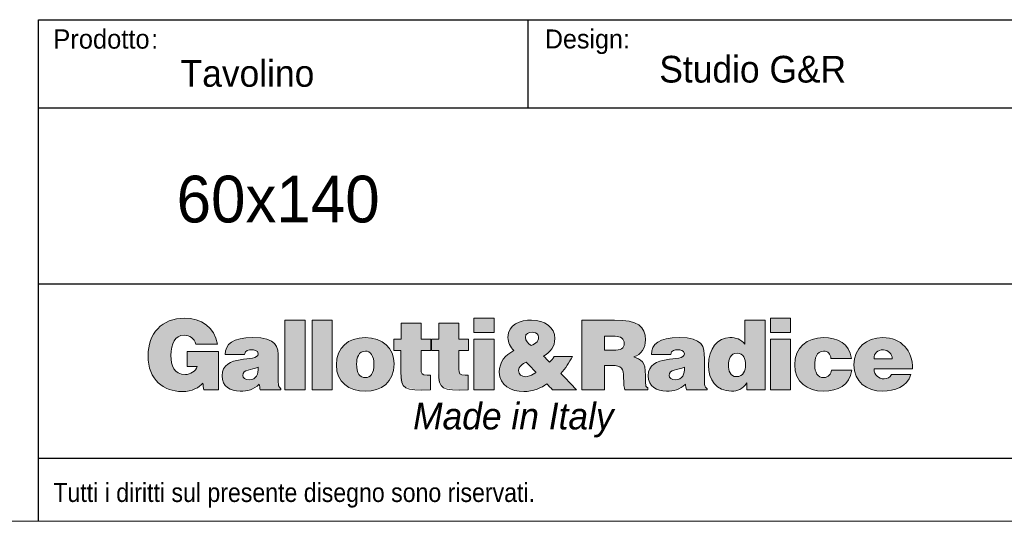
# Model space of a CAD drawing. Header units: millimetres. Extents: x 50 to 4150, y 50 to 2920.
# Tile 2 of 5: x 2263 to 3043, y 50 to 448. Entities that reach past the tile are written whole.
import ezdxf

# ---------------------------------------------------------------- set-up
doc = ezdxf.new("R2010")
doc.units = ezdxf.units.MM
doc.header["$LTSCALE"] = 10
doc.layers.add('ANNOTAZIONI', color=8, linetype='Continuous')
doc.styles.add('SLDTEXTSTYLE1', font='GOTHIC.TTF', dxfattribs={"width": 0.913})
doc.styles.add('SLDTEXTSTYLE2', font='ARIAL.TTF', dxfattribs={"width": 0.948})
doc.styles.add('SLDTEXTSTYLE3', font='ARIALI.TTF', dxfattribs={"width": 0.948})

# ---------------------------------------------------------------- blocks, each defined once
blk = doc.blocks.new('logo_punti di controllo')
at = {"layer": 'ANNOTAZIONI'}
h = blk.add_hatch(color=256, dxfattribs=at)
edge = h.paths.add_edge_path(flags=0)
edge.add_line((282.1, 30.6), (282.1, 106.9))
edge.add_line((282.1, 106.9), (220.2, 106.9))
edge.add_line((220.2, 106.9), (220.2, 77))
edge.add_line((220.2, 77), (240.1, 77))
edge.add_spline(control_points=[(240.1, 77), (237.8, 67.4), (226.1, 61.1), (216.9, 61.1), (194.1, 61.1), (188, 78.9), (188, 98.5), (188, 122.8), (196.4, 138.9), (214.3, 138.9), (225.9, 138.9), (234.2, 132.8), (237.4, 121.5)], knot_values=[31.661, 31.661, 31.661, 31.661, 32.661, 32.661, 32.661, 33.661, 33.661, 33.661, 34.661, 34.661, 34.661, 35.661, 35.661, 35.661, 35.661], weights=[1, 1, 1, 1, 1, 1, 1, 1, 1, 1, 1, 1, 1], degree=3, periodic=0)
edge.add_line((237.4, 121.5), (280.3, 121.5))
edge.add_spline(control_points=[(280.3, 121.5), (274.8, 155.4), (248.2, 172.6), (215, 172.6), (170.4, 172.6), (142.8, 142.3), (142.8, 98.3), (142.8, 50.2), (174.4, 27.4), (209.7, 27.4), (231.3, 27.4), (243.8, 35.4), (251.2, 44.2)], knot_values=[47.825, 47.825, 47.825, 47.825, 48.825, 48.825, 48.825, 49.825, 49.825, 49.825, 50.825, 50.825, 50.825, 51.825, 51.825, 51.825, 51.825], weights=[1, 1, 1, 1, 1, 1, 1, 1, 1, 1, 1, 1, 1], degree=3, periodic=0)
edge.add_line((251.2, 44.2), (253, 30.6))
edge.add_line((253, 30.6), (282.1, 30.6))
for points in [[(454, 31), (454, 169), (414.1, 169), (414.1, 31)], [(507.5, 31), (507.5, 169), (467.7, 169), (467.7, 31)], [(788.5, 172.6), (788.5, 144.3), (828.3, 144.3), (828.3, 172.6)], [(1376.1, 172.6), (1376.1, 144.3), (1415.9, 144.3), (1415.9, 172.6)], [(828.3, 31), (828.3, 131.4), (788.5, 131.4), (788.5, 31)], [(1415.9, 31), (1415.9, 131.4), (1376.1, 131.4), (1376.1, 31)]]:
    blk.add_hatch(color=256, dxfattribs=at).paths.add_polyline_path(points, flags=0)
h = blk.add_hatch(color=256, dxfattribs=at)
edge = h.paths.add_edge_path(flags=0)
edge.add_line((702.4, 31), (702.4, 59.6))
edge.add_spline(control_points=[(702.4, 59.6), (700.3, 59.6), (698.2, 59.6), (696.1, 59.6), (685, 59.6), (683.6, 62.8), (683.6, 72), (683.6, 84.2), (683.6, 96.3), (683.6, 108.4)], knot_values=[0, 0, 0, 0, 1.792, 1.792, 1.792, 2.792, 2.792, 2.792, 13.111, 13.111, 13.111, 13.111], weights=[1, 1, 1, 1, 1, 1, 1, 1, 1, 1], degree=3, periodic=0)
edge.add_line((683.6, 108.4), (702.8, 108.4))
edge.add_line((702.8, 108.4), (702.8, 131.4))
edge.add_line((702.8, 131.4), (683.6, 131.4))
edge.add_line((683.6, 131.4), (683.6, 162.6))
edge.add_line((683.6, 162.6), (644.3, 162.6))
edge.add_line((644.3, 162.6), (644.3, 131.4))
edge.add_line((644.3, 131.4), (629.6, 131.4))
edge.add_line((629.6, 131.4), (629.6, 108.4))
edge.add_line((629.6, 108.4), (643.8, 108.4))
edge.add_spline(control_points=[(643.8, 108.4), (643.8, 94.4), (643.8, 80.5), (643.8, 66.5), (643.8, 31.8), (650.1, 28.2), (702.4, 31)], knot_values=[74.044, 74.044, 74.044, 74.044, 85.937, 85.937, 85.937, 86.937, 86.937, 86.937, 86.937], weights=[1, 1, 1, 1, 1, 1, 1], degree=3, periodic=0)
h = blk.add_hatch(color=256, dxfattribs=at)
edge = h.paths.add_edge_path(flags=0)
edge.add_line((777.2, 31), (777.2, 59.6))
edge.add_spline(control_points=[(777.2, 59.6), (775.1, 59.6), (773, 59.6), (770.9, 59.6), (759.8, 59.6), (758.5, 62.8), (758.5, 72), (758.5, 84.2), (758.5, 96.3), (758.5, 108.4)], knot_values=[0, 0, 0, 0, 1.792, 1.792, 1.792, 2.792, 2.792, 2.792, 13.111, 13.111, 13.111, 13.111], weights=[1, 1, 1, 1, 1, 1, 1, 1, 1, 1], degree=3, periodic=0)
edge.add_line((758.5, 108.4), (777.6, 108.4))
edge.add_line((777.6, 108.4), (777.6, 131.4))
edge.add_line((777.6, 131.4), (758.5, 131.4))
edge.add_line((758.5, 131.4), (758.5, 162.6))
edge.add_line((758.5, 162.6), (719.2, 162.6))
edge.add_line((719.2, 162.6), (719.2, 131.4))
edge.add_line((719.2, 131.4), (704.4, 131.4))
edge.add_line((704.4, 131.4), (704.4, 108.4))
edge.add_line((704.4, 108.4), (718.6, 108.4))
edge.add_spline(control_points=[(718.6, 108.4), (718.6, 94.4), (718.6, 80.5), (718.6, 66.5), (718.6, 31.8), (724.9, 28.2), (777.2, 31)], knot_values=[74.041, 74.041, 74.041, 74.041, 85.934, 85.934, 85.934, 86.934, 86.934, 86.934, 86.934], weights=[1, 1, 1, 1, 1, 1, 1], degree=3, periodic=0)
h = blk.add_hatch(color=256, dxfattribs=at)
edge = h.paths.add_edge_path(flags=0)
edge.add_line((933, 42.7), (943.9, 31))
edge.add_line((943.9, 31), (991.8, 31))
edge.add_line((991.8, 31), (960.4, 63.4))
edge.add_spline(control_points=[(960.4, 63.4), (969.8, 73.4), (977.2, 84.9), (983.6, 96.9)], knot_values=[26.367462, 26.367462, 26.367462, 26.367462, 27.367462, 27.367462, 27.367462, 27.367462], weights=[1, 1, 1, 1], degree=3, periodic=0)
edge.add_line((983.6, 96.9), (947.2, 96.9))
edge.add_spline(control_points=[(947.2, 96.9), (944.9, 92.5), (942, 88.7), (938.2, 85.4)], knot_values=[37.686462, 37.686462, 37.686462, 37.686462, 38.686462, 38.686462, 38.686462, 38.686462], weights=[1, 1, 1, 1], degree=3, periodic=0)
edge.add_line((938.2, 85.4), (926.3, 97.7))
edge.add_spline(control_points=[(926.3, 97.7), (940.3, 105.4), (948.7, 116.1), (948.7, 132.6), (948.7, 154.8), (928.2, 169), (902.7, 169), (880.9, 169), (855.8, 160.3), (855.8, 134.5), (855.8, 123.8), (860.6, 116.1), (867.7, 108.6)], knot_values=[43.525807, 43.525807, 43.525807, 43.525807, 44.525807, 44.525807, 44.525807, 45.525807, 45.525807, 45.525807, 46.525807, 46.525807, 46.525807, 47.525807, 47.525807, 47.525807, 47.525807], weights=[1, 1, 1, 1, 1, 1, 1, 1, 1, 1, 1, 1, 1], degree=3, periodic=0)
edge.add_spline(control_points=[(867.7, 108.6), (850.2, 99.8), (838.7, 86), (838.7, 65.7), (838.7, 39.1), (862.1, 27.4), (887.4, 27.4), (905.4, 27.4), (923.8, 34.9), (933, 42.7)], knot_values=[47.525807, 47.525807, 47.525807, 47.525807, 48.525807, 48.525807, 48.525807, 49.525807, 49.525807, 49.525807, 50.525807, 50.525807, 50.525807, 50.525807], weights=[1, 1, 1, 1, 1, 1, 1, 1, 1, 1], degree=3, periodic=0)
edge = h.paths.add_edge_path(flags=0)
edge.add_line((892, 85.8), (909.8, 67))
edge.add_spline(control_points=[(909.8, 67), (912.3, 64.4), (911.3, 64.9), (905.8, 61.7)], knot_values=[0, 0, 0, 0, 1, 1, 1, 1], weights=[1, 1, 1, 1], degree=3, periodic=0)
edge.add_spline(control_points=[(905.8, 61.7), (902, 59.4), (894.9, 56.7), (890.5, 56.7), (882.6, 56.7), (877, 61.1), (877, 69.3), (877, 77.2), (884.5, 82), (892, 85.8)], knot_values=[1, 1, 1, 1, 2, 2, 2, 3, 3, 3, 4, 4, 4, 4], weights=[1, 1, 1, 1, 1, 1, 1, 1, 1, 1], degree=3, periodic=0)
edge = h.paths.add_edge_path(flags=0)
edge.add_spline(control_points=[(902, 118.6), (895.4, 123), (890.3, 127.8), (890.3, 134.7), (890.3, 142.3), (897, 145), (903.7, 145)], knot_values=[2, 2, 2, 2, 3, 3, 3, 4, 4, 4, 4], weights=[1, 1, 1, 1, 1, 1, 1], degree=3, periodic=0)
edge.add_spline(control_points=[(903.7, 145), (908.1, 145), (913.6, 143.1), (915.6, 138.9)], knot_values=[0, 0, 0, 0, 1, 1, 1, 1], weights=[1, 1, 1, 1], degree=3, periodic=0)
edge.add_spline(control_points=[(915.6, 138.9), (919, 127.6), (911, 122.8), (902, 118.6)], knot_values=[1, 1, 1, 1, 2, 2, 2, 2], weights=[1, 1, 1, 1], degree=3, periodic=0)
h = blk.add_hatch(color=256, dxfattribs=at)
edge = h.paths.add_edge_path(flags=0)
edge.add_line((1047.1, 79.1), (1060.9, 79.1))
edge.add_spline(control_points=[(1060.9, 79.1), (1082, 79.1), (1085, 73.2), (1085, 55.2), (1085, 42.9), (1086.2, 34.1), (1087.3, 31)], knot_values=[0, 0, 0, 0, 1, 1, 1, 2, 2, 2, 2], weights=[1, 1, 1, 1, 1, 1, 1], degree=3, periodic=0)
edge.add_line((1087.3, 31), (1133.1, 31))
edge.add_line((1133.1, 31), (1133.1, 35.2))
edge.add_spline(control_points=[(1133.1, 35.2), (1127.8, 35.2), (1128.3, 41.4), (1128.3, 59.4), (1128.3, 87.2), (1119.5, 90.6), (1105, 96)], knot_values=[16.174, 16.174, 16.174, 16.174, 17.174, 17.174, 17.174, 18.174, 18.174, 18.174, 18.174], weights=[1, 1, 1, 1, 1, 1, 1], degree=3, periodic=0)
edge.add_spline(control_points=[(1105, 96), (1121.1, 100.4), (1128.2, 113.8), (1128.2, 129.7), (1128.2, 156.5), (1113, 169), (1067, 169), (1045.3, 169), (1023.6, 169), (1001.9, 169)], knot_values=[18.174, 18.174, 18.174, 18.174, 19.174, 19.174, 19.174, 20.174, 20.174, 20.174, 38.639, 38.639, 38.639, 38.639], weights=[1, 1, 1, 1, 1, 1, 1, 1, 1, 1], degree=3, periodic=0)
edge.add_line((1001.9, 169), (1001.9, 31))
edge.add_line((1001.9, 31), (1047.1, 31))
edge.add_line((1047.1, 31), (1047.1, 79.1))
edge = h.paths.add_edge_path(flags=0)
edge.add_line((1047.1, 109.4), (1047.1, 136.8))
edge.add_spline(control_points=[(1047.1, 136.8), (1054.1, 136.8), (1061.2, 136.8), (1068.2, 136.8), (1078.7, 136.8), (1086.4, 132.2), (1086.4, 122.4), (1086.4, 112.8), (1078.9, 109.4), (1064.9, 109.4), (1059, 109.4), (1053, 109.4), (1047.1, 109.4)], knot_values=[0, 0, 0, 0, 5.974, 5.974, 5.974, 6.974, 6.974, 6.974, 7.974, 7.974, 7.974, 13.024, 13.024, 13.024, 13.024], weights=[1, 1, 1, 1, 1, 1, 1, 1, 1, 1, 1, 1, 1], degree=3, periodic=0)
h = blk.add_hatch(color=256, dxfattribs=at)
edge = h.paths.add_edge_path(flags=0)
edge.add_line((1329.4, 31), (1365.2, 31))
edge.add_line((1365.2, 31), (1365.2, 169))
edge.add_line((1365.2, 169), (1325.4, 169))
edge.add_line((1325.4, 169), (1325.4, 121.3))
edge.add_spline(control_points=[(1325.4, 121.3), (1316.9, 131.2), (1308.1, 134.3), (1295.5, 134.3), (1271.5, 134.3), (1253, 112.6), (1253, 79.3), (1253, 51), (1268.3, 28.2), (1298.6, 28.2), (1311.4, 28.2), (1320, 32.2), (1329.4, 44.4)], knot_values=[63.921, 63.921, 63.921, 63.921, 64.921, 64.921, 64.921, 65.921, 65.921, 65.921, 66.921, 66.921, 66.921, 67.921, 67.921, 67.921, 67.921], weights=[1, 1, 1, 1, 1, 1, 1, 1, 1, 1, 1, 1, 1], degree=3, periodic=0)
edge.add_line((1329.4, 44.4), (1329.4, 31))
edge = h.paths.add_edge_path(flags=0)
edge.add_spline(control_points=[(1309.7, 103.5), (1322.9, 103.5), (1326.7, 91.4), (1326.7, 80.3), (1326.7, 68.6), (1322.3, 56.9), (1308.5, 56.9)], knot_values=[2, 2, 2, 2, 3, 3, 3, 4, 4, 4, 4], weights=[1, 1, 1, 1, 1, 1, 1], degree=3, periodic=0)
edge.add_spline(control_points=[(1308.5, 56.9), (1295.5, 56.9), (1292.8, 69.2), (1292.8, 79.7), (1292.8, 90.8), (1296.4, 103.5), (1309.7, 103.5)], knot_values=[0, 0, 0, 0, 1, 1, 1, 2, 2, 2, 2], weights=[1, 1, 1, 1, 1, 1, 1], degree=3, periodic=0)
h = blk.add_hatch(color=256, dxfattribs=at)
edge = h.paths.add_edge_path(flags=0)
edge.add_line((364.9, 31), (406.1, 31))
edge.add_line((406.1, 31), (406.1, 32.9))
edge.add_spline(control_points=[(406.1, 32.9), (401, 37.2), (400.8, 40), (400.8, 45.8), (400.8, 61.4), (400.8, 77.1), (400.8, 92.7), (400.8, 116.7), (397.9, 134.3), (350.4, 134.3), (310.7, 134.3), (295.6, 121.8), (295.6, 100.6)], knot_values=[0.543, 0.543, 0.543, 0.543, 1.543, 1.543, 1.543, 14.848, 14.848, 14.848, 15.848, 15.848, 15.848, 16.848, 16.848, 16.848, 16.848], weights=[1, 1, 1, 1, 1, 1, 1, 1, 1, 1, 1, 1, 1], degree=3, periodic=0)
edge.add_line((295.6, 100.6), (333.9, 100.6))
edge.add_spline(control_points=[(333.9, 100.6), (334.9, 109.2), (342.3, 110.3), (347.9, 110.3), (352.1, 110.3), (360.9, 109.4), (360.9, 102.1), (360.9, 83.3), (289.5, 104), (289.5, 58.4), (289.5, 37.5), (306.3, 28.2), (325.3, 28.2), (340.2, 28.2), (351.7, 31.2), (363, 41.8)], knot_values=[27.71, 27.71, 27.71, 27.71, 28.71, 28.71, 28.71, 29.71, 29.71, 29.71, 30.71, 30.71, 30.71, 31.71, 31.71, 31.71, 32.71, 32.71, 32.71, 32.71], weights=[1, 1, 1, 1, 1, 1, 1, 1, 1, 1, 1, 1, 1, 1, 1, 1], degree=3, periodic=0)
edge.add_line((363, 41.8), (364.9, 31))
edge = h.paths.add_edge_path(flags=0)
edge.add_spline(control_points=[(360.9, 75.5), (361.9, 61.7), (357.3, 50.8), (343.3, 50.8)], knot_values=[2, 2, 2, 2, 3, 3, 3, 3], weights=[1, 1, 1, 1], degree=3, periodic=0)
edge.add_spline(control_points=[(343.3, 50.8), (335.4, 50.8), (330.6, 54.2), (330.6, 59.2), (330.6, 72.2), (347.9, 69.2), (360.9, 75.5)], knot_values=[0, 0, 0, 0, 1, 1, 1, 2, 2, 2, 2], weights=[1, 1, 1, 1, 1, 1, 1], degree=3, periodic=0)
h = blk.add_hatch(color=256, dxfattribs=at)
edge = h.paths.add_edge_path(flags=0)
edge.add_spline(control_points=[(630.2, 82.2), (630.2, 113.4), (608.4, 134.3), (572.9, 134.3), (539, 134.3), (516, 114.9), (516, 80.1)], knot_values=[2, 2, 2, 2, 3, 3, 3, 4, 4, 4, 4], weights=[1, 1, 1, 1, 1, 1, 1], degree=3, periodic=0)
edge.add_spline(control_points=[(516, 80.1), (516, 45.8), (540.9, 28.2), (573.1, 28.2), (605.3, 28.2), (630.2, 45.4), (630.2, 82.2)], knot_values=[0, 0, 0, 0, 1, 1, 1, 2, 2, 2, 2], weights=[1, 1, 1, 1, 1, 1, 1], degree=3, periodic=0)
edge = h.paths.add_edge_path(flags=0)
edge.add_spline(control_points=[(573.1, 55), (563, 55), (555.9, 63.2), (555.9, 82.2), (555.9, 93.5), (559.9, 107.5), (573.5, 107.5)], knot_values=[2, 2, 2, 2, 3, 3, 3, 4, 4, 4, 4], weights=[1, 1, 1, 1, 1, 1, 1], degree=3, periodic=0)
edge.add_spline(control_points=[(573.5, 107.5), (583.8, 108), (590.4, 96.9), (590.4, 82.2), (590.4, 63.2), (583.8, 55), (573.1, 55)], knot_values=[0, 0, 0, 0, 1, 1, 1, 2, 2, 2, 2], weights=[1, 1, 1, 1, 1, 1, 1], degree=3, periodic=0)
h = blk.add_hatch(color=256, dxfattribs=at)
edge = h.paths.add_edge_path(flags=0)
edge.add_line((1209.3, 31), (1250.5, 31))
edge.add_line((1250.5, 31), (1250.5, 32.9))
edge.add_spline(control_points=[(1250.5, 32.9), (1245.3, 37.2), (1245.1, 40), (1245.1, 45.8), (1245.1, 61.4), (1245.1, 77.1), (1245.1, 92.7), (1245.1, 116.7), (1242.3, 134.3), (1194.8, 134.3), (1155.1, 134.3), (1140, 121.8), (1140, 100.6)], knot_values=[0.543, 0.543, 0.543, 0.543, 1.543, 1.543, 1.543, 14.848, 14.848, 14.848, 15.848, 15.848, 15.848, 16.848, 16.848, 16.848, 16.848], weights=[1, 1, 1, 1, 1, 1, 1, 1, 1, 1, 1, 1, 1], degree=3, periodic=0)
edge.add_line((1140, 100.6), (1178.3, 100.6))
edge.add_spline(control_points=[(1178.3, 100.6), (1179.2, 109.2), (1186.7, 110.3), (1192.3, 110.3), (1196.5, 110.3), (1205.3, 109.4), (1205.3, 102.1), (1205.3, 83.3), (1133.8, 104), (1133.8, 58.4), (1133.8, 37.5), (1150.7, 28.2), (1169.7, 28.2), (1184.6, 28.2), (1196.1, 31.2), (1207.4, 41.8)], knot_values=[27.709, 27.709, 27.709, 27.709, 28.709, 28.709, 28.709, 29.709, 29.709, 29.709, 30.709, 30.709, 30.709, 31.709, 31.709, 31.709, 32.709, 32.709, 32.709, 32.709], weights=[1, 1, 1, 1, 1, 1, 1, 1, 1, 1, 1, 1, 1, 1, 1, 1], degree=3, periodic=0)
edge.add_line((1207.4, 41.8), (1209.3, 31))
edge = h.paths.add_edge_path(flags=0)
edge.add_spline(control_points=[(1205.3, 75.5), (1206.2, 61.7), (1201.6, 50.8), (1187.7, 50.8)], knot_values=[2, 2, 2, 2, 3, 3, 3, 3], weights=[1, 1, 1, 1], degree=3, periodic=0)
edge.add_spline(control_points=[(1187.7, 50.8), (1179.8, 50.8), (1175, 54.2), (1175, 59.2), (1175, 72.2), (1192.3, 69.2), (1205.3, 75.5)], knot_values=[0, 0, 0, 0, 1, 1, 1, 2, 2, 2, 2], weights=[1, 1, 1, 1, 1, 1, 1], degree=3, periodic=0)
h = blk.add_hatch(color=256, dxfattribs=at)
edge = h.paths.add_edge_path(flags=0)
edge.add_line((1495.7, 93.1), (1536.2, 93.1))
edge.add_spline(control_points=[(1536.2, 93.1), (1533.3, 122.8), (1508, 134.3), (1481.2, 134.3), (1448, 134.3), (1423.9, 114.6), (1423.9, 80.3), (1423.9, 46.4), (1448.8, 28.2), (1481.2, 28.2), (1509, 28.2), (1533.5, 39.5), (1536.9, 69.9)], knot_values=[0, 0, 0, 0, 1, 1, 1, 2, 2, 2, 3, 3, 3, 4, 4, 4, 4], weights=[1, 1, 1, 1, 1, 1, 1, 1, 1, 1, 1, 1, 1], degree=3, periodic=0)
edge.add_line((1536.9, 69.9), (1496.7, 69.9))
edge.add_spline(control_points=[(1496.7, 69.9), (1495.5, 62.1), (1491.5, 55), (1481.2, 55), (1469.5, 55), (1463.7, 64.9), (1463.7, 80.1), (1463.7, 92), (1466.2, 107.5), (1481.2, 107.5), (1485.6, 107.5), (1489, 106.1), (1491.5, 103.5)], knot_values=[15.404, 15.404, 15.404, 15.404, 16.404, 16.404, 16.404, 17.404, 17.404, 17.404, 18.404, 18.404, 18.404, 19.404, 19.404, 19.404, 19.404], weights=[1, 1, 1, 1, 1, 1, 1, 1, 1, 1, 1, 1, 1], degree=3, periodic=0)
edge.add_spline(control_points=[(1491.5, 103.5), (1494, 101), (1495.5, 97.5), (1495.7, 93.1)], knot_values=[19.404, 19.404, 19.404, 19.404, 20.404, 20.404, 20.404, 20.404], weights=[1, 1, 1, 1], degree=3, periodic=0)
h = blk.add_hatch(color=256, dxfattribs=at)
edge = h.paths.add_edge_path(flags=0)
edge.add_line((1581.1, 72.2), (1657.2, 72.2))
edge.add_spline(control_points=[(1657.2, 72.2), (1657.8, 108.6), (1635.4, 134.3), (1598.2, 134.3), (1566, 134.3), (1541.3, 113.2), (1541.3, 80.3), (1541.3, 46.5), (1566.2, 28.2), (1598.4, 28.2), (1621.8, 28.2), (1647, 36.4), (1653.9, 61.3)], knot_values=[0, 0, 0, 0, 1, 1, 1, 2, 2, 2, 3, 3, 3, 4, 4, 4, 4], weights=[1, 1, 1, 1, 1, 1, 1, 1, 1, 1, 1, 1, 1], degree=3, periodic=0)
edge.add_line((1653.9, 61.3), (1615.8, 61.3))
edge.add_spline(control_points=[(1615.8, 61.3), (1612.9, 55.4), (1607.2, 52.5), (1600.9, 52.5), (1590.3, 52.5), (1581.1, 60.3), (1581.1, 72.2)], knot_values=[14.806, 14.806, 14.806, 14.806, 15.806, 15.806, 15.806, 16.806, 16.806, 16.806, 16.806], weights=[1, 1, 1, 1, 1, 1, 1], degree=3, periodic=0)
edge = h.paths.add_edge_path(flags=0)
edge.add_line((1617.3, 92.5), (1581.1, 92.5))
edge.add_spline(control_points=[(1581.1, 92.5), (1581.1, 103.3), (1587.8, 110), (1599.7, 110), (1609.1, 110), (1617.3, 101.7), (1617.3, 92.5)], knot_values=[0, 0, 0, 0, 1, 1, 1, 2, 2, 2, 2], weights=[1, 1, 1, 1, 1, 1, 1], degree=3, periodic=0)
at = {"color": 7, "linetype": 'Continuous', "lineweight": 18}
for points, knots in [([(280.3, 121.5), (274.8, 155.4), (248.2, 172.6), (215, 172.6), (170.4, 172.6), (142.8, 142.3), (142.8, 98.3), (142.8, 50.2), (174.4, 27.4), (209.7, 27.4), (231.3, 27.4), (243.8, 35.4), (251.2, 44.2)], [47.825, 47.825, 47.825, 47.825, 48.825, 48.825, 48.825, 49.825, 49.825, 49.825, 50.825, 50.825, 50.825, 51.825, 51.825, 51.825, 51.825]), ([(926.3, 97.7), (940.3, 105.4), (948.7, 116.1), (948.7, 132.6), (948.7, 154.8), (928.2, 169), (902.7, 169), (880.9, 169), (855.8, 160.3), (855.8, 134.5), (855.8, 123.8), (860.6, 116.1), (867.7, 108.6)], [43.525807, 43.525807, 43.525807, 43.525807, 44.525807, 44.525807, 44.525807, 45.525807, 45.525807, 45.525807, 46.525807, 46.525807, 46.525807, 47.525807, 47.525807, 47.525807, 47.525807]), ([(1105, 96), (1121.1, 100.4), (1128.2, 113.8), (1128.2, 129.7), (1128.2, 156.5), (1113, 169), (1067, 169), (1045.3, 169), (1023.6, 169), (1001.9, 169)], [18.174, 18.174, 18.174, 18.174, 19.174, 19.174, 19.174, 20.174, 20.174, 20.174, 38.639, 38.639, 38.639, 38.639]), ([(240.1, 77), (237.8, 67.4), (226.1, 61.1), (216.9, 61.1), (194.1, 61.1), (188, 78.9), (188, 98.5), (188, 122.8), (196.4, 138.9), (214.3, 138.9), (225.9, 138.9), (234.2, 132.8), (237.4, 121.5)], [31.661, 31.661, 31.661, 31.661, 32.661, 32.661, 32.661, 33.661, 33.661, 33.661, 34.661, 34.661, 34.661, 35.661, 35.661, 35.661, 35.661]), ([(902, 118.6), (895.4, 123), (890.3, 127.8), (890.3, 134.7), (890.3, 142.3), (897, 145), (903.7, 145)], [2, 2, 2, 2, 3, 3, 3, 4, 4, 4, 4]), ([(1047.1, 136.8), (1054.1, 136.8), (1061.2, 136.8), (1068.2, 136.8), (1078.7, 136.8), (1086.4, 132.2), (1086.4, 122.4), (1086.4, 112.8), (1078.9, 109.4), (1064.9, 109.4), (1059, 109.4), (1053, 109.4), (1047.1, 109.4)], [0, 0, 0, 0, 5.974, 5.974, 5.974, 6.974, 6.974, 6.974, 7.974, 7.974, 7.974, 13.024, 13.024, 13.024, 13.024]), ([(406.1, 32.9), (401, 37.2), (400.8, 40), (400.8, 45.8), (400.8, 61.4), (400.8, 77.1), (400.8, 92.7), (400.8, 116.7), (397.9, 134.3), (350.4, 134.3), (310.7, 134.3), (295.6, 121.8), (295.6, 100.6)], [0.543, 0.543, 0.543, 0.543, 1.543, 1.543, 1.543, 14.848, 14.848, 14.848, 15.848, 15.848, 15.848, 16.848, 16.848, 16.848, 16.848]), ([(630.2, 82.2), (630.2, 113.4), (608.4, 134.3), (572.9, 134.3), (539, 134.3), (516, 114.9), (516, 80.1)], [2, 2, 2, 2, 3, 3, 3, 4, 4, 4, 4]), ([(1250.5, 32.9), (1245.3, 37.2), (1245.1, 40), (1245.1, 45.8), (1245.1, 61.4), (1245.1, 77.1), (1245.1, 92.7), (1245.1, 116.7), (1242.3, 134.3), (1194.8, 134.3), (1155.1, 134.3), (1140, 121.8), (1140, 100.6)], [0.543, 0.543, 0.543, 0.543, 1.543, 1.543, 1.543, 14.848, 14.848, 14.848, 15.848, 15.848, 15.848, 16.848, 16.848, 16.848, 16.848]), ([(1325.4, 121.3), (1316.9, 131.2), (1308.1, 134.3), (1295.5, 134.3), (1271.5, 134.3), (1253, 112.6), (1253, 79.3), (1253, 51), (1268.3, 28.2), (1298.6, 28.2), (1311.4, 28.2), (1320, 32.2), (1329.4, 44.4)], [63.921, 63.921, 63.921, 63.921, 64.921, 64.921, 64.921, 65.921, 65.921, 65.921, 66.921, 66.921, 66.921, 67.921, 67.921, 67.921, 67.921]), ([(1536.2, 93.1), (1533.3, 122.8), (1508, 134.3), (1481.2, 134.3), (1448, 134.3), (1423.9, 114.6), (1423.9, 80.3), (1423.9, 46.4), (1448.8, 28.2), (1481.2, 28.2), (1509, 28.2), (1533.5, 39.5), (1536.9, 69.9)], [0, 0, 0, 0, 1, 1, 1, 2, 2, 2, 3, 3, 3, 4, 4, 4, 4]), ([(1657.2, 72.2), (1657.8, 108.6), (1635.4, 134.3), (1598.2, 134.3), (1566, 134.3), (1541.3, 113.2), (1541.3, 80.3), (1541.3, 46.5), (1566.2, 28.2), (1598.4, 28.2), (1621.8, 28.2), (1647, 36.4), (1653.9, 61.3)], [0, 0, 0, 0, 1, 1, 1, 2, 2, 2, 3, 3, 3, 4, 4, 4, 4]), ([(333.9, 100.6), (334.9, 109.2), (342.3, 110.3), (347.9, 110.3), (352.1, 110.3), (360.9, 109.4), (360.9, 102.1), (360.9, 83.3), (289.5, 104), (289.5, 58.4), (289.5, 37.5), (306.3, 28.2), (325.3, 28.2), (340.2, 28.2), (351.7, 31.2), (363, 41.8)], [27.71, 27.71, 27.71, 27.71, 28.71, 28.71, 28.71, 29.71, 29.71, 29.71, 30.71, 30.71, 30.71, 31.71, 31.71, 31.71, 32.71, 32.71, 32.71, 32.71]), ([(573.1, 55), (563, 55), (555.9, 63.2), (555.9, 82.2), (555.9, 93.5), (559.9, 107.5), (573.5, 107.5)], [2, 2, 2, 2, 3, 3, 3, 4, 4, 4, 4]), ([(573.5, 107.5), (583.8, 108), (590.4, 96.9), (590.4, 82.2), (590.4, 63.2), (583.8, 55), (573.1, 55)], [0, 0, 0, 0, 1, 1, 1, 2, 2, 2, 2]), ([(643.8, 108.4), (643.8, 94.4), (643.8, 80.5), (643.8, 66.5), (643.8, 31.8), (650.1, 28.2), (702.4, 31)], [74.044, 74.044, 74.044, 74.044, 85.937, 85.937, 85.937, 86.937, 86.937, 86.937, 86.937]), ([(702.4, 59.6), (700.3, 59.6), (698.2, 59.6), (696.1, 59.6), (685, 59.6), (683.6, 62.8), (683.6, 72), (683.6, 84.2), (683.6, 96.3), (683.6, 108.4)], [0, 0, 0, 0, 1.792, 1.792, 1.792, 2.792, 2.792, 2.792, 13.111, 13.111, 13.111, 13.111]), ([(718.6, 108.4), (718.6, 94.4), (718.6, 80.5), (718.6, 66.5), (718.6, 31.8), (724.9, 28.2), (777.2, 31)], [74.041, 74.041, 74.041, 74.041, 85.934, 85.934, 85.934, 86.934, 86.934, 86.934, 86.934]), ([(777.2, 59.6), (775.1, 59.6), (773, 59.6), (770.9, 59.6), (759.8, 59.6), (758.5, 62.8), (758.5, 72), (758.5, 84.2), (758.5, 96.3), (758.5, 108.4)], [0, 0, 0, 0, 1.792, 1.792, 1.792, 2.792, 2.792, 2.792, 13.111, 13.111, 13.111, 13.111]), ([(867.7, 108.6), (850.2, 99.8), (838.7, 86), (838.7, 65.7), (838.7, 39.1), (862.1, 27.4), (887.4, 27.4), (905.4, 27.4), (923.8, 34.9), (933, 42.7)], [47.525807, 47.525807, 47.525807, 47.525807, 48.525807, 48.525807, 48.525807, 49.525807, 49.525807, 49.525807, 50.525807, 50.525807, 50.525807, 50.525807]), ([(1178.3, 100.6), (1179.2, 109.2), (1186.7, 110.3), (1192.3, 110.3), (1196.5, 110.3), (1205.3, 109.4), (1205.3, 102.1), (1205.3, 83.3), (1133.8, 104), (1133.8, 58.4), (1133.8, 37.5), (1150.7, 28.2), (1169.7, 28.2), (1184.6, 28.2), (1196.1, 31.2), (1207.4, 41.8)], [27.709, 27.709, 27.709, 27.709, 28.709, 28.709, 28.709, 29.709, 29.709, 29.709, 30.709, 30.709, 30.709, 31.709, 31.709, 31.709, 32.709, 32.709, 32.709, 32.709]), ([(1308.5, 56.9), (1295.5, 56.9), (1292.8, 69.2), (1292.8, 79.7), (1292.8, 90.8), (1296.4, 103.5), (1309.7, 103.5)], [0, 0, 0, 0, 1, 1, 1, 2, 2, 2, 2]), ([(1309.7, 103.5), (1322.9, 103.5), (1326.7, 91.4), (1326.7, 80.3), (1326.7, 68.6), (1322.3, 56.9), (1308.5, 56.9)], [2, 2, 2, 2, 3, 3, 3, 4, 4, 4, 4]), ([(1496.7, 69.9), (1495.5, 62.1), (1491.5, 55), (1481.2, 55), (1469.5, 55), (1463.7, 64.9), (1463.7, 80.1), (1463.7, 92), (1466.2, 107.5), (1481.2, 107.5), (1485.6, 107.5), (1489, 106.1), (1491.5, 103.5)], [15.404, 15.404, 15.404, 15.404, 16.404, 16.404, 16.404, 17.404, 17.404, 17.404, 18.404, 18.404, 18.404, 19.404, 19.404, 19.404, 19.404]), ([(1581.1, 92.5), (1581.1, 103.3), (1587.8, 110), (1599.7, 110), (1609.1, 110), (1617.3, 101.7), (1617.3, 92.5)], [0, 0, 0, 0, 1, 1, 1, 2, 2, 2, 2]), ([(516, 80.1), (516, 45.8), (540.9, 28.2), (573.1, 28.2), (605.3, 28.2), (630.2, 45.4), (630.2, 82.2)], [0, 0, 0, 0, 1, 1, 1, 2, 2, 2, 2]), ([(905.8, 61.7), (902, 59.4), (894.9, 56.7), (890.5, 56.7), (882.6, 56.7), (877, 61.1), (877, 69.3), (877, 77.2), (884.5, 82), (892, 85.8)], [1, 1, 1, 1, 2, 2, 2, 3, 3, 3, 4, 4, 4, 4]), ([(1060.9, 79.1), (1082, 79.1), (1085, 73.2), (1085, 55.2), (1085, 42.9), (1086.2, 34.1), (1087.3, 31)], [0, 0, 0, 0, 1, 1, 1, 2, 2, 2, 2]), ([(1133.1, 35.2), (1127.8, 35.2), (1128.3, 41.4), (1128.3, 59.4), (1128.3, 87.2), (1119.5, 90.6), (1105, 96)], [16.174, 16.174, 16.174, 16.174, 17.174, 17.174, 17.174, 18.174, 18.174, 18.174, 18.174]), ([(343.3, 50.8), (335.4, 50.8), (330.6, 54.2), (330.6, 59.2), (330.6, 72.2), (347.9, 69.2), (360.9, 75.5)], [0, 0, 0, 0, 1, 1, 1, 2, 2, 2, 2]), ([(1187.7, 50.8), (1179.8, 50.8), (1175, 54.2), (1175, 59.2), (1175, 72.2), (1192.3, 69.2), (1205.3, 75.5)], [0, 0, 0, 0, 1, 1, 1, 2, 2, 2, 2]), ([(1615.8, 61.3), (1612.9, 55.4), (1607.2, 52.5), (1600.9, 52.5), (1590.3, 52.5), (1581.1, 60.3), (1581.1, 72.2)], [14.806, 14.806, 14.806, 14.806, 15.806, 15.806, 15.806, 16.806, 16.806, 16.806, 16.806])]:
    blk.add_open_spline(points, degree=3, knots=knots, dxfattribs=at)
for points, degree in [([(414.1, 169), (414.1, 100), (414.1, 31)], 2), ([(454, 169), (434.1, 169), (414.1, 169)], 2), ([(454, 31), (454, 100), (454, 169)], 2), ([(467.7, 169), (467.7, 100), (467.7, 31)], 2), ([(507.5, 169), (487.6, 169), (467.7, 169)], 2), ([(507.5, 31), (507.5, 100), (507.5, 169)], 2), ([(644.3, 162.6), (644.3, 152.2), (644.3, 141.8), (644.3, 131.4)], 3), ([(683.6, 162.6), (670.5, 162.6), (657.4, 162.6), (644.3, 162.6)], 3), ([(683.6, 131.4), (683.6, 141.8), (683.6, 152.2), (683.6, 162.6)], 3), ([(719.2, 162.6), (719.2, 152.2), (719.2, 141.8), (719.2, 131.4)], 3), ([(758.5, 162.6), (745.4, 162.6), (732.3, 162.6), (719.2, 162.6)], 3), ([(758.5, 131.4), (758.5, 141.8), (758.5, 152.2), (758.5, 162.6)], 3), ([(788.5, 172.6), (788.5, 158.4), (788.5, 144.3)], 2), ([(828.3, 172.6), (808.4, 172.6), (788.5, 172.6)], 2), ([(828.3, 144.3), (828.3, 158.4), (828.3, 172.6)], 2), ([(1001.9, 169), (1001.9, 123), (1001.9, 77), (1001.9, 31)], 3), ([(1325.4, 169), (1325.4, 153.1), (1325.4, 137.2), (1325.4, 121.3)], 3), ([(1365.2, 169), (1351.9, 169), (1338.7, 169), (1325.4, 169)], 3), ([(1365.2, 31), (1365.2, 77), (1365.2, 123), (1365.2, 169)], 3), ([(1376.1, 172.6), (1376.1, 158.4), (1376.1, 144.3)], 2), ([(1415.9, 172.6), (1396, 172.6), (1376.1, 172.6)], 2), ([(1415.9, 144.3), (1415.9, 158.4), (1415.9, 172.6)], 2), ([(788.5, 144.3), (808.4, 144.3), (828.3, 144.3)], 2), ([(915.6, 138.9), (919, 127.6), (911, 122.8), (902, 118.6)], 3), ([(903.7, 145), (908.1, 145), (913.6, 143.1), (915.6, 138.9)], 3), ([(1047.1, 109.4), (1047.1, 118.5), (1047.1, 127.7), (1047.1, 136.8)], 3), ([(1376.1, 144.3), (1396, 144.3), (1415.9, 144.3)], 2), ([(237.4, 121.5), (251.7, 121.5), (266, 121.5), (280.3, 121.5)], 3), ([(629.6, 131.4), (629.6, 123.8), (629.6, 116.1), (629.6, 108.4)], 3), ([(644.3, 131.4), (639.4, 131.4), (634.5, 131.4), (629.6, 131.4)], 3), ([(702.8, 131.4), (696.4, 131.4), (690, 131.4), (683.6, 131.4)], 3), ([(702.8, 108.4), (702.8, 116.1), (702.8, 123.8), (702.8, 131.4)], 3), ([(704.4, 131.4), (704.4, 123.8), (704.4, 116.1), (704.4, 108.4)], 3), ([(719.2, 131.4), (714.3, 131.4), (709.3, 131.4), (704.4, 131.4)], 3), ([(777.6, 131.4), (771.2, 131.4), (764.8, 131.4), (758.5, 131.4)], 3), ([(777.6, 108.4), (777.6, 116.1), (777.6, 123.8), (777.6, 131.4)], 3), ([(788.5, 131.4), (788.5, 81.2), (788.5, 31)], 2), ([(828.3, 131.4), (808.4, 131.4), (788.5, 131.4)], 2), ([(828.3, 31), (828.3, 81.2), (828.3, 131.4)], 2), ([(1376.1, 131.4), (1376.1, 81.2), (1376.1, 31)], 2), ([(1415.9, 131.4), (1396, 131.4), (1376.1, 131.4)], 2), ([(1415.9, 31), (1415.9, 81.2), (1415.9, 131.4)], 2), ([(220.2, 106.9), (220.2, 96.9), (220.2, 87), (220.2, 77)], 3), ([(282.1, 106.9), (261.4, 106.9), (240.8, 106.9), (220.2, 106.9)], 3), ([(282.1, 30.6), (282.1, 56.1), (282.1, 81.5), (282.1, 106.9)], 3), ([(295.6, 100.6), (308.4, 100.6), (321.1, 100.6), (333.9, 100.6)], 3), ([(629.6, 108.4), (634.3, 108.4), (639, 108.4), (643.8, 108.4)], 3), ([(683.6, 108.4), (690, 108.4), (696.4, 108.4), (702.8, 108.4)], 3), ([(704.4, 108.4), (709.2, 108.4), (713.9, 108.4), (718.6, 108.4)], 3), ([(758.5, 108.4), (764.8, 108.4), (771.2, 108.4), (777.6, 108.4)], 3), ([(938.2, 85.4), (934.2, 89.5), (930.2, 93.6), (926.3, 97.7)], 3), ([(1140, 100.6), (1152.7, 100.6), (1165.5, 100.6), (1178.3, 100.6)], 3), ([(1491.5, 103.5), (1494, 101), (1495.5, 97.5), (1495.7, 93.1)], 3), ([(892, 85.8), (897.9, 79.6), (903.9, 73.3), (909.8, 67)], 3), ([(947.2, 96.9), (944.9, 92.5), (942, 88.7), (938.2, 85.4)], 3), ([(983.6, 96.9), (971.4, 96.9), (959.3, 96.9), (947.2, 96.9)], 3), ([(960.4, 63.4), (969.8, 73.4), (977.2, 84.9), (983.6, 96.9)], 3), ([(1047.1, 79.1), (1051.7, 79.1), (1056.3, 79.1), (1060.9, 79.1)], 3), ([(1047.1, 31), (1047.1, 47.1), (1047.1, 63.1), (1047.1, 79.1)], 3), ([(1495.7, 93.1), (1509.2, 93.1), (1522.7, 93.1), (1536.2, 93.1)], 3), ([(1617.3, 92.5), (1605.3, 92.5), (1593.2, 92.5), (1581.1, 92.5)], 3), ([(220.2, 77), (226.8, 77), (233.5, 77), (240.1, 77)], 3), ([(360.9, 75.5), (361.9, 61.7), (357.3, 50.8), (343.3, 50.8)], 3), ([(702.4, 31), (702.4, 40.5), (702.4, 50.1), (702.4, 59.6)], 3), ([(777.2, 31), (777.2, 40.5), (777.2, 50.1), (777.2, 59.6)], 3), ([(909.8, 67), (912.3, 64.4), (911.3, 64.9), (905.8, 61.7)], 3), ([(991.8, 31), (981.3, 41.8), (970.9, 52.6), (960.4, 63.4)], 3), ([(1205.3, 75.5), (1206.2, 61.7), (1201.6, 50.8), (1187.7, 50.8)], 3), ([(1536.9, 69.9), (1523.5, 69.9), (1510.1, 69.9), (1496.7, 69.9)], 3), ([(1581.1, 72.2), (1606.5, 72.2), (1631.8, 72.2), (1657.2, 72.2)], 3), ([(1653.9, 61.3), (1641.2, 61.3), (1628.5, 61.3), (1615.8, 61.3)], 3), ([(251.2, 44.2), (251.8, 39.7), (252.4, 35.2), (253, 30.6)], 3), ([(363, 41.8), (363.7, 38.2), (364.3, 34.6), (364.9, 31)], 3), ([(933, 42.7), (936.6, 38.8), (940.3, 34.9), (943.9, 31)], 3), ([(1207.4, 41.8), (1208, 38.2), (1208.7, 34.6), (1209.3, 31)], 3), ([(1329.4, 44.4), (1329.4, 40), (1329.4, 35.5), (1329.4, 31)], 3), ([(253, 30.6), (262.7, 30.6), (272.4, 30.6), (282.1, 30.6)], 3), ([(364.9, 31), (378.7, 31), (392.4, 31), (406.1, 31)], 3), ([(406.1, 31), (406.1, 31.7), (406.1, 32.3), (406.1, 32.9)], 3), ([(414.1, 31), (434.1, 31), (454, 31)], 2), ([(467.7, 31), (487.6, 31), (507.5, 31)], 2), ([(788.5, 31), (808.4, 31), (828.3, 31)], 2), ([(943.9, 31), (959.9, 31), (975.8, 31), (991.8, 31)], 3), ([(1001.9, 31), (1017, 31), (1032, 31), (1047.1, 31)], 3), ([(1087.3, 31), (1102.6, 31), (1117.9, 31), (1133.1, 31)], 3), ([(1133.1, 31), (1133.1, 32.4), (1133.1, 33.8), (1133.1, 35.2)], 3), ([(1209.3, 31), (1223, 31), (1236.8, 31), (1250.5, 31)], 3), ([(1250.5, 31), (1250.5, 31.7), (1250.5, 32.3), (1250.5, 32.9)], 3), ([(1329.4, 31), (1341.3, 31), (1353.3, 31), (1365.2, 31)], 3), ([(1376.1, 31), (1396, 31), (1415.9, 31)], 2)]:
    blk.add_open_spline(points, degree=degree, dxfattribs=at)
blk = doc.blocks.new('SW_NOTE_0')
at = {"layer": 'ANNOTAZIONI', "color": 0, "attachment_point": 1}
for s, insert, char_height, style in [('Prodotto', (0, 19.65), 15.24, 'SLDTEXTSTYLE2'), (':', (77.73, 19.4), 15, 'SLDTEXTSTYLE1')]:
    blk.add_mtext(s, dxfattribs=dict(at, insert=insert, char_height=char_height, style=style))

msp = doc.modelspace()

# ---------------------------------------------------------------- linework, layer by layer
at = {"color": 7, "linetype": 'Continuous', "lineweight": 18}
msp.add_line((50, 50), (4150, 50), dxfattribs=at)
at = {"layer": 'ANNOTAZIONI'}
for p, q in [((2278.01, 50), (2278.01, 447.51)), ((2278.01, 447.51), (4150, 447.51)), ((2665.85, 447.51), (2665.85, 377.66)), ((2278.01, 377.66), (3635.7, 377.66)), ((3062.24, 237.96), (2278.01, 237.96)), ((2278, 100), (4150.01, 100))]:
    msp.add_line(p, q, dxfattribs=at)

# ---------------------------------------------------------------- block references
msp.add_blockref('SW_NOTE_0', (2289.73, 420.17), dxfattribs=at)
at = {"layer": 'ANNOTAZIONI', "xscale": 0.4000000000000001, "yscale": 0.4000000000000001, "zscale": 0.4000000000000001}
msp.add_blockref('logo_punti di controllo', (2307.68, 141.88), dxfattribs=at)

# ---------------------------------------------------------------- texts
at = {"layer": 'ANNOTAZIONI', "attachment_point": 1}
for s, insert, char_height, style in [('Design:', (2679.28, 439.75), 15, 'SLDTEXTSTYLE2'), ('Tavolino', (2390.61, 415.55), 21.167, 'SLDTEXTSTYLE2'), ('Studio G&R', (2769.98, 418.86), 21.167, 'SLDTEXTSTYLE2'), ('60x140', (2387.44, 323.87), 37.042, 'SLDTEXTSTYLE2'), ('Made in Italy', (2574.85, 143.95), 21.1667, 'SLDTEXTSTYLE3'), ('Tutti i diritti sul presente disegno sono riservati.', (2289.73, 80.32), 15, 'SLDTEXTSTYLE1')]:
    msp.add_mtext(s, dxfattribs=dict(at, insert=insert, char_height=char_height, style=style))

doc.saveas('drawing.dxf')
